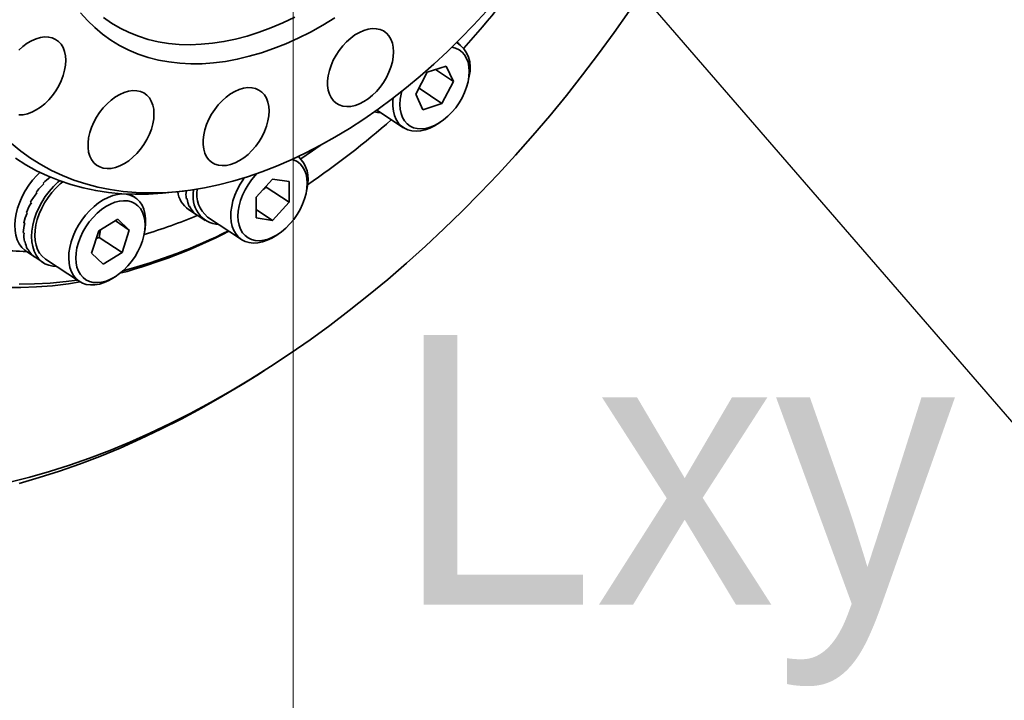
# Model space of a CAD drawing. Header units: millimetres. Extents: x -8713 to 3261, y -18743 to -8704.
# Tile 143 of 154: x 3161 to 3171, y -18304 to -18297. Entities that reach past the tile are written whole.
import ezdxf
from ezdxf.enums import TextEntityAlignment as Align

# ---------------------------------------------------------------- set-up
doc = ezdxf.new("R2010")
doc.units = ezdxf.units.MM
doc.header["$LTSCALE"] = 10
doc.layers.add('1轮廓实线层', color=7, linetype='Continuous', lineweight=18)
doc.layers.add('6文字层', color=3, linetype='Continuous', lineweight=13)

msp = doc.modelspace()

# ---------------------------------------------------------------- linework, layer by layer
msp.add_line((3163.9041, -18292.7891), (3175.5955, -18306.2891))
at = {"color": 7, "linetype": 'Continuous', "lineweight": 35}
for p, q in [((3165.5652, -18297.3096), (3165.5425, -18297.2946)), ((3163.8627, -18298.6882), (3163.8631, -18298.8947)), ((3164.0378, -18298.783), (3164.0431, -18298.7518)), ((3163.7233, -18299.2338), (3163.7499, -18299.2168)), ((3163.54, -18300.6272), (3163.6162, -18300.5786))]:
    msp.add_line(p, q, dxfattribs=at)
at = {"color": 7, "linetype": 'Continuous', "lineweight": 35, "flags": 128}
msp.add_lwpolyline([(3164.9083, -18297.3911), (3164.9053, -18297.3448), (3164.8964, -18297.3022), (3164.8818, -18297.2639), (3164.8619, -18297.2307), (3164.8368, -18297.2031), (3164.8071, -18297.1817), (3164.7734, -18297.1669), (3164.7361, -18297.1588), (3164.6961, -18297.1577), (3164.6539, -18297.1635), (3164.6104, -18297.1762), (3164.5663, -18297.1955), (3164.5224, -18297.2211), (3164.4795, -18297.2525), (3164.4384, -18297.2892), (3164.3997, -18297.3305), (3164.3643, -18297.3757), (3164.3326, -18297.424), (3164.3054, -18297.4744), (3164.283, -18297.5262), (3164.2658, -18297.5784), (3164.2543, -18297.63), (3164.2485, -18297.6801), (3164.2486, -18297.7279), (3164.2546, -18297.7725), (3164.2663, -18297.813), (3164.2836, -18297.8488), (3164.3062, -18297.8793), (3164.3336, -18297.9038), (3164.3654, -18297.922), (3164.401, -18297.9335), (3164.4397, -18297.9381), (3164.4809, -18297.9358), (3164.5239, -18297.9265), (3164.5678, -18297.9105), (3164.6118, -18297.8879), (3164.6553, -18297.8594), (3164.6974, -18297.8252), (3164.7374, -18297.7861), (3164.7746, -18297.7428), (3164.8082, -18297.696), (3164.8377, -18297.6465), (3164.8626, -18297.5953), (3164.8824, -18297.5432), (3164.8968, -18297.4912), (3164.9055, -18297.4402), (3164.9083, -18297.3911)], dxfattribs=at)
at = {"layer": '1轮廓实线层'}
msp.add_line((3163.9041, -18292.7891), (3163.9041, -18317.5902), dxfattribs=at)
at = {"layer": '1轮廓实线层', "color": 7, "linetype": 'Continuous', "lineweight": 35}
for p, q in [((3165.2456, -18297.595), (3165.4347, -18297.5323)), ((3165.3267, -18297.5681), (3165.5081, -18297.6885)), ((3165.4347, -18297.5323), (3165.5081, -18297.6885)), ((3165.1299, -18297.8138), (3165.2456, -18297.595)), ((3165.659, -18297.6644), (3165.6643, -18297.6332)), ((3165.1634, -18297.7554), (3165.1678, -18297.7422)), ((3165.1634, -18297.7554), (3165.3923, -18297.9073)), ((3165.5081, -18297.6885), (3165.3923, -18297.9073)), ((3165.2032, -18297.97), (3165.1299, -18297.8138)), ((3164.7414, -18297.9727), (3165.0078, -18298.1495)), ((3165.3923, -18297.9073), (3165.2032, -18297.97)), ((3165.3445, -18298.1152), (3165.3712, -18298.0982)), ((3163.5324, -18298.8448), (3163.6973, -18298.6632)), ((3163.6973, -18298.6632), (3163.8627, -18298.6882)), ((3161.4092, -18298.7106), (3161.4008, -18298.7051)), ((3161.4009, -18298.705), (3161.4092, -18298.7105)), ((3163.6035, -18298.7666), (3163.6342, -18298.7428)), ((3163.6342, -18298.7428), (3163.633, -18298.7341)), ((3163.6342, -18298.7428), (3163.8631, -18298.8947)), ((3161.3316, -18298.7955), (3161.34, -18298.8011)), ((3161.3399, -18298.8012), (3161.3316, -18298.7956)), ((3162.3213, -18298.848), (3162.2702, -18298.8141)), ((3162.6922, -18298.7959), (3162.8048, -18298.7827)), ((3162.6922, -18298.7959), (3162.8048, -18298.7827)), ((3162.8339, -18298.8561), (3162.8423, -18298.8617)), ((3162.8423, -18298.8618), (3162.8339, -18298.8562)), ((3162.8339, -18298.8562), (3162.834, -18298.8562)), ((3163.5328, -18299.0513), (3163.5324, -18298.8448)), ((3161.2833, -18298.9001), (3161.2749, -18298.8946)), ((3161.2749, -18298.8946), (3161.2753, -18298.8947)), ((3161.275, -18298.8945), (3161.2833, -18298.9)), ((3162.8611, -18298.9334), (3162.8695, -18298.9389)), ((3162.8612, -18298.9335), (3162.8612, -18298.9334)), ((3162.8695, -18298.939), (3162.8612, -18298.9335)), ((3163.8631, -18298.8947), (3163.6982, -18299.0762)), ((3161.2334, -18298.9975), (3161.2418, -18299.0031)), ((3161.2417, -18299.0032), (3161.2334, -18298.9976)), ((3161.2334, -18298.9976), (3161.2336, -18298.9976)), ((3162.8568, -18298.9684), (3162.9434, -18299.0259)), ((3162.905, -18298.9947), (3162.9134, -18299.0002)), ((3162.9134, -18299.0003), (3162.9051, -18298.9947)), ((3162.9051, -18298.9947), (3162.9051, -18298.9947)), ((3162.9435, -18299.0259), (3163.0239, -18299.0793)), ((3163.0478, -18299.0433), (3163.3866, -18299.2681)), ((3163.5327, -18298.9664), (3163.6982, -18299.0762)), ((3163.6982, -18299.0762), (3163.5328, -18299.0513)), ((3161.2171, -18299.1058), (3161.2087, -18299.1002)), ((3161.2087, -18299.1002), (3161.2089, -18299.1002)), ((3161.2088, -18299.1001), (3161.2171, -18299.1057)), ((3161.9587, -18299.1807), (3162.1477, -18299.0641)), ((3162.1231, -18299.0793), (3162.2641, -18299.1729)), ((3162.1477, -18299.0641), (3162.2641, -18299.1729)), ((3161.2021, -18299.1978), (3161.2104, -18299.2033)), ((3161.2104, -18299.2034), (3161.2021, -18299.1979)), ((3161.2021, -18299.1979), (3161.2022, -18299.1979)), ((3161.8861, -18299.4061), (3161.9587, -18299.1807)), ((3161.9338, -18299.258), (3161.9626, -18299.2464)), ((3161.9626, -18299.2464), (3161.9754, -18299.1704)), ((3161.9626, -18299.2464), (3162.1915, -18299.3983)), ((3162.2641, -18299.1729), (3162.1915, -18299.3983)), ((3162.4151, -18299.2027), (3162.4204, -18299.1715)), ((3161.2137, -18299.2864), (3161.2138, -18299.2863)), ((3161.2137, -18299.2863), (3161.2221, -18299.2918)), ((3161.2221, -18299.2919), (3161.2137, -18299.2864)), ((3161.2341, -18299.3881), (3161.3218, -18299.4463)), ((3161.2431, -18299.3617), (3161.2514, -18299.3673)), ((3161.2515, -18299.3673), (3161.2431, -18299.3618)), ((3161.2431, -18299.3618), (3161.2431, -18299.3618)), ((3161.2889, -18299.4208), (3161.2973, -18299.4264)), ((3161.2973, -18299.4264), (3161.289, -18299.4209)), ((3161.289, -18299.4209), (3161.289, -18299.4209)), ((3161.3219, -18299.4463), (3161.4012, -18299.499)), ((3162.0025, -18299.5149), (3161.8861, -18299.4061)), ((3162.1915, -18299.3983), (3162.0025, -18299.5149)), ((3161.4251, -18299.463), (3161.7639, -18299.6879)), ((3162.1006, -18299.6535), (3162.1273, -18299.6365))]:
    msp.add_line(p, q, dxfattribs=at)
at = {"layer": '1轮廓实线层', "color": 7, "linetype": 'Continuous', "lineweight": 35, "flags": 128}
for points in [[(3161.0691, -18301.6954), (3161.267, -18301.6452), (3161.4659, -18301.5883), (3161.6657, -18301.5247), (3161.8662, -18301.4546), (3162.0673, -18301.3781), (3162.2688, -18301.295), (3162.4706, -18301.2056), (3162.6724, -18301.1099), (3162.8741, -18301.008), (3163.0755, -18300.9), (3163.2765, -18300.7858), (3163.477, -18300.6658), (3163.6766, -18300.5399), (3163.8754, -18300.4082), (3164.0731, -18300.2709), (3164.2695, -18300.128), (3164.4645, -18299.9798), (3164.658, -18299.8262), (3164.8497, -18299.6675), (3165.0395, -18299.5038), (3165.2273, -18299.3351), (3165.413, -18299.1617), (3165.5962, -18298.9836), (3165.777, -18298.8011), (3165.9552, -18298.6143), (3166.1305, -18298.4232), (3166.3029, -18298.2282), (3166.4723, -18298.0293), (3166.6384, -18297.8267), (3166.8012, -18297.6206), (3166.9605, -18297.4111), (3167.1162, -18297.1985), (3167.2681, -18296.9828)], [(3161.0833, -18298.3064), (3161.1773, -18298.3835), (3161.2757, -18298.4544), (3161.3784, -18298.519), (3161.4851, -18298.5772), (3161.5957, -18298.6288), (3161.7101, -18298.6738), (3161.8279, -18298.7122), (3161.9491, -18298.7438), (3162.0735, -18298.7686), (3162.2009, -18298.7866), (3162.331, -18298.7978), (3162.4637, -18298.8021), (3162.5987, -18298.7995), (3162.7358, -18298.79), (3162.8749, -18298.7736), (3163.0157, -18298.7505), (3163.1579, -18298.7205), (3163.3014, -18298.6838), (3163.4459, -18298.6404), (3163.5912, -18298.5904), (3163.7371, -18298.5338), (3163.8833, -18298.4707), (3164.0296, -18298.4014), (3164.1758, -18298.3257), (3164.3216, -18298.244), (3164.4668, -18298.1562), (3164.6112, -18298.0626), (3164.7546, -18297.9633), (3164.8967, -18297.8584), (3165.0373, -18297.7482), (3165.1761, -18297.6327), (3165.3131, -18297.5122), (3165.4478, -18297.3869), (3165.5802, -18297.2569), (3165.71, -18297.1225), (3165.8371, -18296.9839)], [(3161.0833, -18298.3064), (3161.1773, -18298.3835), (3161.2757, -18298.4544), (3161.3784, -18298.519), (3161.4851, -18298.5772), (3161.5957, -18298.6288), (3161.7101, -18298.6738), (3161.8279, -18298.7122), (3161.9491, -18298.7438), (3162.0735, -18298.7686), (3162.2009, -18298.7866), (3162.331, -18298.7978), (3162.4637, -18298.8021), (3162.5987, -18298.7995), (3162.7358, -18298.79), (3162.8749, -18298.7736), (3163.0157, -18298.7505), (3163.1579, -18298.7205), (3163.3014, -18298.6838), (3163.4459, -18298.6404), (3163.5912, -18298.5904), (3163.7371, -18298.5338), (3163.8833, -18298.4707), (3164.0296, -18298.4014), (3164.1758, -18298.3257), (3164.3216, -18298.244), (3164.4668, -18298.1562), (3164.6112, -18298.0626), (3164.7546, -18297.9633), (3164.8967, -18297.8584), (3165.0373, -18297.7482), (3165.1761, -18297.6327), (3165.3131, -18297.5122), (3165.4478, -18297.3869), (3165.5802, -18297.2569), (3165.71, -18297.1225), (3165.8371, -18296.9839)], [(3164.3222, -18297.0506), (3164.1999, -18297.1245), (3164.0771, -18297.1922), (3163.954, -18297.2538), (3163.8309, -18297.309), (3163.7081, -18297.3577), (3163.5858, -18297.3998), (3163.4643, -18297.4353), (3163.344, -18297.464), (3163.225, -18297.4859), (3163.1076, -18297.5009), (3162.9921, -18297.509), (3162.8788, -18297.5102), (3162.768, -18297.5045), (3162.6598, -18297.4918), (3162.5545, -18297.4723), (3162.4524, -18297.4459), (3162.3536, -18297.4127), (3162.2585, -18297.3728), (3162.1672, -18297.3263), (3162.0799, -18297.2733), (3161.9969, -18297.2139), (3161.9183, -18297.1482), (3161.8443, -18297.0765), (3161.7751, -18296.9988)], [(3164.3222, -18297.0506), (3164.1999, -18297.1245), (3164.0771, -18297.1922), (3163.954, -18297.2538), (3163.8309, -18297.309), (3163.7081, -18297.3577), (3163.5858, -18297.3998), (3163.4643, -18297.4353), (3163.344, -18297.464), (3163.225, -18297.4859), (3163.1076, -18297.5009), (3162.9921, -18297.509), (3162.8788, -18297.5102), (3162.768, -18297.5045), (3162.6598, -18297.4918), (3162.5545, -18297.4723), (3162.4524, -18297.4459), (3162.3536, -18297.4127), (3162.2585, -18297.3728), (3162.1672, -18297.3263), (3162.0799, -18297.2733), (3161.9969, -18297.2139), (3161.9183, -18297.1482), (3161.8443, -18297.0765), (3161.7751, -18296.9988)], [(3162.0051, -18297.0484), (3162.0868, -18297.1047), (3162.1727, -18297.1546), (3162.2624, -18297.1981), (3162.3559, -18297.235), (3162.4529, -18297.2653), (3162.5532, -18297.2889), (3162.6565, -18297.3057), (3162.7626, -18297.3157), (3162.8713, -18297.3188), (3162.9823, -18297.3151), (3163.0953, -18297.3046), (3163.2101, -18297.2873), (3163.3264, -18297.2632), (3163.4439, -18297.2324), (3163.5624, -18297.195), (3163.6815, -18297.151), (3163.8011, -18297.1005), (3163.9208, -18297.0438)], [(3162.0051, -18297.0484), (3162.0868, -18297.1047), (3162.1727, -18297.1546), (3162.2624, -18297.1981), (3162.3559, -18297.235), (3162.4529, -18297.2653), (3162.5532, -18297.2889), (3162.6565, -18297.3057), (3162.7626, -18297.3157), (3162.8713, -18297.3188), (3162.9823, -18297.3151), (3163.0953, -18297.3046), (3163.2101, -18297.2873), (3163.3264, -18297.2632), (3163.4439, -18297.2324), (3163.5624, -18297.195), (3163.6815, -18297.151), (3163.8011, -18297.1005), (3163.9208, -18297.0438)], [(3164.9083, -18297.3911), (3164.9053, -18297.3448), (3164.8964, -18297.3022), (3164.8818, -18297.2639), (3164.8619, -18297.2307), (3164.8368, -18297.2031), (3164.8071, -18297.1817), (3164.7734, -18297.1669), (3164.7361, -18297.1588), (3164.6961, -18297.1577), (3164.6539, -18297.1635), (3164.6104, -18297.1762), (3164.5663, -18297.1955), (3164.5224, -18297.2211), (3164.4795, -18297.2525), (3164.4384, -18297.2892), (3164.3997, -18297.3305), (3164.3643, -18297.3757), (3164.3326, -18297.424), (3164.3054, -18297.4744), (3164.283, -18297.5262), (3164.2658, -18297.5784), (3164.2543, -18297.63), (3164.2485, -18297.6801), (3164.2486, -18297.7279), (3164.2546, -18297.7725), (3164.2663, -18297.813), (3164.2836, -18297.8488), (3164.3062, -18297.8793), (3164.3336, -18297.9038), (3164.3654, -18297.922), (3164.401, -18297.9335), (3164.4397, -18297.9381), (3164.4809, -18297.9358), (3164.5239, -18297.9265), (3164.5678, -18297.9105), (3164.6118, -18297.8879), (3164.6553, -18297.8594), (3164.6974, -18297.8252), (3164.7374, -18297.7861), (3164.7746, -18297.7428), (3164.8082, -18297.696), (3164.8377, -18297.6465), (3164.8626, -18297.5953), (3164.8824, -18297.5432), (3164.8968, -18297.4912), (3164.9055, -18297.4402), (3164.9083, -18297.3911)], [(3161.628, -18297.475), (3161.625, -18297.4288), (3161.6161, -18297.3861), (3161.6015, -18297.3478), (3161.5816, -18297.3146), (3161.5565, -18297.2871), (3161.5268, -18297.2657), (3161.4931, -18297.2508), (3161.4558, -18297.2427), (3161.4158, -18297.2416), (3161.3736, -18297.2474), (3161.3301, -18297.2601), (3161.286, -18297.2794), (3161.2421, -18297.305), (3161.1992, -18297.3364), (3161.1581, -18297.3731)], [(3161.628, -18297.475), (3161.625, -18297.4288), (3161.6161, -18297.3861), (3161.6015, -18297.3478), (3161.5816, -18297.3146), (3161.5565, -18297.2871), (3161.5268, -18297.2657), (3161.4931, -18297.2508), (3161.4558, -18297.2427), (3161.4158, -18297.2416), (3161.3736, -18297.2474), (3161.3301, -18297.2601), (3161.286, -18297.2794), (3161.2421, -18297.305), (3161.1992, -18297.3364), (3161.1581, -18297.3731)], [(3164.9905, -18297.7856), (3164.9838, -18297.8128), (3164.9751, -18297.8652), (3164.9722, -18297.9156), (3164.9753, -18297.9632), (3164.9842, -18298.0072), (3164.9989, -18298.0468), (3165.0191, -18298.0814), (3165.0443, -18298.1102), (3165.0743, -18298.133), (3165.1085, -18298.1492), (3165.1463, -18298.1586), (3165.187, -18298.1611), (3165.23, -18298.1565), (3165.2745, -18298.145), (3165.3198, -18298.1267), (3165.365, -18298.102), (3165.4095, -18298.0714), (3165.4524, -18298.0352), (3165.493, -18297.9942), (3165.5307, -18297.949), (3165.5647, -18297.9004), (3165.5946, -18297.8493), (3165.6197, -18297.7965), (3165.6397, -18297.7429), (3165.6541, -18297.6895), (3165.6629, -18297.6371), (3165.6658, -18297.5867), (3165.6627, -18297.5391), (3165.6538, -18297.4951), (3165.6391, -18297.4555), (3165.6189, -18297.4209), (3165.5936, -18297.392), (3165.5637, -18297.3693), (3165.5295, -18297.3531), (3165.4925, -18297.3438)], [(3161.1594, -18298.022), (3161.2006, -18298.0197), (3161.2435, -18298.0104), (3161.2875, -18297.9944), (3161.3315, -18297.9719), (3161.375, -18297.9433), (3161.4171, -18297.9092), (3161.4571, -18297.8701), (3161.4943, -18297.8267), (3161.5279, -18297.7799), (3161.5574, -18297.7304), (3161.5823, -18297.6792), (3161.6021, -18297.6271), (3161.6165, -18297.5751), (3161.6252, -18297.5241), (3161.628, -18297.475)], [(3161.1594, -18298.022), (3161.2006, -18298.0197), (3161.2435, -18298.0104), (3161.2875, -18297.9944), (3161.3315, -18297.9719), (3161.375, -18297.9433), (3161.4171, -18297.9092), (3161.4571, -18297.8701), (3161.4943, -18297.8267), (3161.5279, -18297.7799), (3161.5574, -18297.7304), (3161.5823, -18297.6792), (3161.6021, -18297.6271), (3161.6165, -18297.5751), (3161.6252, -18297.5241), (3161.628, -18297.475)], [(3162.5108, -18298.0113), (3162.5077, -18297.965), (3162.4989, -18297.9224), (3162.4843, -18297.8841), (3162.4643, -18297.8509), (3162.4393, -18297.8233), (3162.4096, -18297.8019), (3162.3758, -18297.7871), (3162.3386, -18297.779), (3162.2985, -18297.7778), (3162.2564, -18297.7837), (3162.2129, -18297.7964), (3162.1688, -18297.8157), (3162.1249, -18297.8413), (3162.082, -18297.8727), (3162.0408, -18297.9094), (3162.0022, -18297.9507), (3161.9667, -18297.9959), (3161.9351, -18298.0441), (3161.9078, -18298.0946), (3161.8854, -18298.1464), (3161.8683, -18298.1985), (3161.8567, -18298.2502), (3161.8509, -18298.3003), (3161.851, -18298.3481), (3161.857, -18298.3927), (3161.8688, -18298.4332), (3161.8861, -18298.469), (3161.9086, -18298.4995), (3161.9361, -18298.524), (3161.9678, -18298.5422), (3162.0034, -18298.5537), (3162.0422, -18298.5583), (3162.0834, -18298.556), (3162.1263, -18298.5467), (3162.1702, -18298.5306), (3162.2143, -18298.5081), (3162.2578, -18298.4796), (3162.2999, -18298.4454), (3162.3399, -18298.4063), (3162.377, -18298.363), (3162.4106, -18298.3162), (3162.4402, -18298.2667), (3162.465, -18298.2155), (3162.4849, -18298.1634), (3162.4992, -18298.1114), (3162.5079, -18298.0604), (3162.5108, -18298.0113)], [(3162.5108, -18298.0113), (3162.5077, -18297.965), (3162.4989, -18297.9224), (3162.4843, -18297.8841), (3162.4643, -18297.8509), (3162.4393, -18297.8233), (3162.4096, -18297.8019), (3162.3758, -18297.7871), (3162.3386, -18297.779), (3162.2985, -18297.7778), (3162.2564, -18297.7837), (3162.2129, -18297.7964), (3162.1688, -18297.8157), (3162.1249, -18297.8413), (3162.082, -18297.8727), (3162.0408, -18297.9094), (3162.0022, -18297.9507), (3161.9667, -18297.9959), (3161.9351, -18298.0441), (3161.9078, -18298.0946), (3161.8854, -18298.1464), (3161.8683, -18298.1985), (3161.8567, -18298.2502), (3161.8509, -18298.3003), (3161.851, -18298.3481), (3161.857, -18298.3927), (3161.8688, -18298.4332), (3161.8861, -18298.469), (3161.9086, -18298.4995), (3161.9361, -18298.524), (3161.9678, -18298.5422), (3162.0034, -18298.5537), (3162.0422, -18298.5583), (3162.0834, -18298.556), (3162.1263, -18298.5467), (3162.1702, -18298.5306), (3162.2143, -18298.5081), (3162.2578, -18298.4796), (3162.2999, -18298.4454), (3162.3399, -18298.4063), (3162.377, -18298.363), (3162.4106, -18298.3162), (3162.4402, -18298.2667), (3162.465, -18298.2155), (3162.4849, -18298.1634), (3162.4992, -18298.1114), (3162.5079, -18298.0604), (3162.5108, -18298.0113)], [(3163.6627, -18297.9818), (3163.6596, -18297.9356), (3163.6507, -18297.8929), (3163.6362, -18297.8546), (3163.6162, -18297.8214), (3163.5911, -18297.7939), (3163.5615, -18297.7725), (3163.5277, -18297.7576), (3163.4905, -18297.7495), (3163.4504, -18297.7484), (3163.4083, -18297.7542), (3163.3647, -18297.7669), (3163.3206, -18297.7862), (3163.2768, -18297.8118), (3163.2339, -18297.8432), (3163.1927, -18297.8799), (3163.1541, -18297.9212), (3163.1186, -18297.9664), (3163.087, -18298.0147), (3163.0597, -18298.0651), (3163.0373, -18298.1169), (3163.0202, -18298.1691), (3163.0086, -18298.2207), (3163.0028, -18298.2708), (3163.0029, -18298.3186), (3163.0089, -18298.3632), (3163.0207, -18298.4037), (3163.038, -18298.4396), (3163.0605, -18298.47), (3163.088, -18298.4945), (3163.1197, -18298.5127), (3163.1553, -18298.5242), (3163.194, -18298.5288), (3163.2353, -18298.5265), (3163.2782, -18298.5172), (3163.3221, -18298.5012), (3163.3662, -18298.4787), (3163.4097, -18298.4501), (3163.4518, -18298.416), (3163.4918, -18298.3769), (3163.5289, -18298.3335), (3163.5625, -18298.2867), (3163.592, -18298.2372), (3163.6169, -18298.186), (3163.6367, -18298.1339), (3163.6511, -18298.0819), (3163.6598, -18298.0309), (3163.6627, -18297.9818)], [(3163.6627, -18297.9818), (3163.6596, -18297.9356), (3163.6507, -18297.8929), (3163.6362, -18297.8546), (3163.6162, -18297.8214), (3163.5911, -18297.7939), (3163.5615, -18297.7725), (3163.5277, -18297.7576), (3163.4905, -18297.7495), (3163.4504, -18297.7484), (3163.4083, -18297.7542), (3163.3647, -18297.7669), (3163.3206, -18297.7862), (3163.2768, -18297.8118), (3163.2339, -18297.8432), (3163.1927, -18297.8799), (3163.1541, -18297.9212), (3163.1186, -18297.9664), (3163.087, -18298.0147), (3163.0597, -18298.0651), (3163.0373, -18298.1169), (3163.0202, -18298.1691), (3163.0086, -18298.2207), (3163.0028, -18298.2708), (3163.0029, -18298.3186), (3163.0089, -18298.3632), (3163.0207, -18298.4037), (3163.038, -18298.4396), (3163.0605, -18298.47), (3163.088, -18298.4945), (3163.1197, -18298.5127), (3163.1553, -18298.5242), (3163.194, -18298.5288), (3163.2353, -18298.5265), (3163.2782, -18298.5172), (3163.3221, -18298.5012), (3163.3662, -18298.4787), (3163.4097, -18298.4501), (3163.4518, -18298.416), (3163.4918, -18298.3769), (3163.5289, -18298.3335), (3163.5625, -18298.2867), (3163.592, -18298.2372), (3163.6169, -18298.186), (3163.6367, -18298.1339), (3163.6511, -18298.0819), (3163.6598, -18298.0309), (3163.6627, -18297.9818)], [(3165.3445, -18298.1152), (3165.3199, -18298.1299), (3165.2725, -18298.1536), (3165.2253, -18298.1709), (3165.179, -18298.1814), (3165.1344, -18298.1851), (3165.092, -18298.1819), (3165.0526, -18298.1719), (3165.0168, -18298.1551), (3164.985, -18298.1319), (3164.9578, -18298.1026), (3164.9356, -18298.0677), (3164.9187, -18298.0276), (3164.9074, -18297.983), (3164.9018, -18297.9345), (3164.9021, -18297.883), (3164.9049, -18297.8522)], [(3163.9816, -18298.4605), (3164.0972, -18298.3813), (3164.1754, -18298.3259)], [(3162.6922, -18298.7959), (3162.5947, -18298.8057), (3162.4564, -18298.814), (3162.3204, -18298.8153), (3162.1867, -18298.8098), (3162.0557, -18298.7973), (3161.9274, -18298.7779), (3161.8022, -18298.7517), (3161.6801, -18298.7187), (3161.5615, -18298.679), (3161.4465, -18298.6325), (3161.3352, -18298.5794), (3161.2278, -18298.5198), (3161.1246, -18298.4537)], [(3162.6922, -18298.7959), (3162.5947, -18298.8057), (3162.4564, -18298.814), (3162.3204, -18298.8153), (3162.1867, -18298.8098), (3162.0557, -18298.7973), (3161.9274, -18298.7779), (3161.8022, -18298.7517), (3161.6801, -18298.7187), (3161.5615, -18298.679), (3161.4465, -18298.6325), (3161.3352, -18298.5794), (3161.2278, -18298.5198), (3161.1246, -18298.4537)], [(3163.541, -18298.6084), (3163.5237, -18298.6267), (3163.4861, -18298.6719), (3163.452, -18298.7204), (3163.4222, -18298.7716), (3163.3971, -18298.8244), (3163.3771, -18298.8779), (3163.3626, -18298.9314), (3163.3539, -18298.9838), (3163.351, -18299.0342), (3163.3541, -18299.0818), (3163.363, -18299.1258), (3163.3777, -18299.1654), (3163.3978, -18299.1999), (3163.4231, -18299.2288), (3163.4531, -18299.2516), (3163.4873, -18299.2678), (3163.525, -18299.2772), (3163.5658, -18299.2797), (3163.6087, -18299.2751), (3163.6533, -18299.2636), (3163.6985, -18299.2453), (3163.7438, -18299.2206), (3163.7882, -18299.1899), (3163.8312, -18299.1538), (3163.8718, -18299.1128), (3163.9095, -18299.0676), (3163.9435, -18299.019), (3163.9733, -18298.9679), (3163.9985, -18298.9151), (3164.0184, -18298.8615), (3164.0329, -18298.8081), (3164.0417, -18298.7557), (3164.0445, -18298.7053), (3164.0415, -18298.6577), (3164.0325, -18298.6137), (3164.0178, -18298.5741), (3163.9977, -18298.5395), (3163.9724, -18298.5106), (3163.9424, -18298.4879), (3163.9083, -18298.4717), (3163.8922, -18298.4667)], [(3161.3686, -18298.5962), (3161.3388, -18298.6261), (3161.2966, -18298.6742), (3161.2577, -18298.7259), (3161.2228, -18298.7805), (3161.1923, -18298.8372), (3161.1666, -18298.8953), (3161.1462, -18298.9539), (3161.1312, -18299.0122), (3161.1219, -18299.0694), (3161.1184, -18299.1246), (3161.1208, -18299.1771), (3161.129, -18299.2262), (3161.143, -18299.2712), (3161.1625, -18299.3114), (3161.1872, -18299.3463), (3161.2169, -18299.3754), (3161.2341, -18299.3881)], [(3163.7233, -18299.2338), (3163.6898, -18299.2534), (3163.6424, -18299.2759), (3163.5953, -18299.2919), (3163.5493, -18299.3012), (3163.505, -18299.3036), (3163.4632, -18299.2992), (3163.4244, -18299.2878), (3163.3892, -18299.2698), (3163.3583, -18299.2455), (3163.332, -18299.2151), (3163.3108, -18299.1791), (3163.2949, -18299.1381), (3163.2847, -18299.0927), (3163.2802, -18299.0437), (3163.2815, -18298.9916), (3163.2887, -18298.9374), (3163.3016, -18298.8818), (3163.32, -18298.8257), (3163.3436, -18298.77), (3163.3721, -18298.7154), (3163.4051, -18298.6629), (3163.4136, -18298.6506)], [(3161.5376, -18299.5377), (3161.4999, -18299.5353), (3161.4582, -18299.5261), (3161.4198, -18299.5101), (3161.3855, -18299.4875), (3161.3556, -18299.4587), (3161.3306, -18299.4241), (3161.3109, -18299.3842), (3161.2967, -18299.3394), (3161.2882, -18299.2905), (3161.2855, -18299.2381), (3161.2887, -18299.183), (3161.2977, -18299.1259), (3161.3124, -18299.0676), (3161.3326, -18299.009), (3161.3581, -18298.9509), (3161.3883, -18298.8941), (3161.423, -18298.8393), (3161.4617, -18298.7875), (3161.5037, -18298.7392), (3161.5486, -18298.6952), (3161.5654, -18298.6804)], [(3161.4251, -18299.463), (3161.4216, -18299.4607), (3161.3915, -18299.4351), (3161.3662, -18299.4036), (3161.3459, -18299.3667), (3161.3311, -18299.3248), (3161.3219, -18299.2787), (3161.3185, -18299.229), (3161.321, -18299.1765), (3161.3292, -18299.1219), (3161.3432, -18299.0662), (3161.3626, -18299.0101), (3161.3871, -18298.9545), (3161.4165, -18298.9003), (3161.4502, -18298.8482), (3161.4878, -18298.7991), (3161.5286, -18298.7537), (3161.5721, -18298.7126), (3161.5974, -18298.6918)], [(3162.1006, -18299.6535), (3162.0583, -18299.6779), (3162.0109, -18299.6992), (3161.9639, -18299.714), (3161.9182, -18299.722), (3161.8743, -18299.7231), (3161.833, -18299.7173), (3161.7948, -18299.7047), (3161.7605, -18299.6855), (3161.7304, -18299.66), (3161.705, -18299.6285), (3161.6847, -18299.5915), (3161.6699, -18299.5497), (3161.6607, -18299.5035), (3161.6573, -18299.4538), (3161.6598, -18299.4013), (3161.668, -18299.3468), (3161.682, -18299.2911), (3161.7014, -18299.235), (3161.7259, -18299.1794), (3161.7553, -18299.1251), (3161.789, -18299.0731), (3161.8266, -18299.0239), (3161.8675, -18298.9785), (3161.911, -18298.9375), (3161.9565, -18298.9014), (3162.0033, -18298.871), (3162.0507, -18298.8465), (3162.0979, -18298.8284), (3162.1444, -18298.817), (3162.1893, -18298.8125), (3162.1893, -18298.8125)], [(3162.1893, -18298.8125), (3162.232, -18298.8148), (3162.2718, -18298.824), (3162.3081, -18298.8399), (3162.3404, -18298.8623), (3162.3682, -18298.8909), (3162.391, -18298.9252), (3162.4086, -18298.9647), (3162.4206, -18299.0087), (3162.4269, -18299.0567), (3162.4274, -18299.1079), (3162.422, -18299.1616), (3162.4204, -18299.1715)], [(3162.2071, -18298.8796), (3162.1641, -18298.8841), (3162.1196, -18298.8957), (3162.0743, -18298.9139), (3162.0291, -18298.9386), (3161.9846, -18298.9693), (3161.9417, -18299.0054), (3161.9011, -18299.0464), (3161.8634, -18299.0916), (3161.8294, -18299.1402), (3161.7995, -18299.1913), (3161.7744, -18299.2441), (3161.7544, -18299.2977), (3161.7399, -18299.3511), (3161.7312, -18299.4035), (3161.7283, -18299.4539), (3161.7314, -18299.5015), (3161.7403, -18299.5455), (3161.755, -18299.5851), (3161.7752, -18299.6197), (3161.8005, -18299.6486), (3161.8304, -18299.6713), (3161.8646, -18299.6876), (3161.9024, -18299.697), (3161.9431, -18299.6994), (3161.9861, -18299.6948), (3162.0306, -18299.6833), (3162.0759, -18299.6651), (3162.1211, -18299.6404), (3162.1656, -18299.6097), (3162.2085, -18299.5735), (3162.2492, -18299.5325), (3162.2868, -18299.4873), (3162.3209, -18299.4388), (3162.3507, -18299.3876), (3162.3758, -18299.3348), (3162.3958, -18299.2813), (3162.4103, -18299.2278), (3162.419, -18299.1755), (3162.4219, -18299.125), (3162.4188, -18299.0774), (3162.4099, -18299.0334), (3162.3952, -18298.9938), (3162.375, -18298.9593), (3162.3498, -18298.9304), (3162.3198, -18298.9076), (3162.2856, -18298.8914), (3162.2478, -18298.882), (3162.2071, -18298.8796)], [(3161.7714, -18299.6926), (3161.6557, -18299.7105), (3161.4947, -18299.7298), (3161.3356, -18299.7423), (3161.1786, -18299.748), (3161.0239, -18299.7469)], [(3161.1601, -18299.714), (3161.3156, -18299.7121), (3161.4733, -18299.7033), (3161.633, -18299.6877), (3161.7419, -18299.6732)], [(3163.54, -18300.6272), (3163.3933, -18300.7189), (3163.1909, -18300.84), (3162.9879, -18300.9552), (3162.7844, -18301.0642), (3162.5808, -18301.1671), (3162.377, -18301.2637), (3162.1733, -18301.354), (3161.9698, -18301.438), (3161.7667, -18301.5154), (3161.5642, -18301.5863), (3161.3624, -18301.6507), (3161.1615, -18301.7084)]]:
    msp.add_lwpolyline(points, dxfattribs=at)
at = {"layer": '1轮廓实线层', "color": 7, "linetype": 'Continuous', "lineweight": 35}
for centre, radius, start, end in [((3158.2734, -18290.6993), 9.9052, 317.80478, 324.39236), ((3165.3731, -18297.5484), 0.3033, 343.76801, 56.35312), ((3159.4749, -18291.9587), 8.162, 304.07256, 311.52921), ((3164.7797, -18297.7314), 0.2679, 256.01372, 270.38048), ((3163.7322, -18298.6682), 0.3219, 344.95706, 45.92469), ((3163.2378, -18298.8126), 0.2989, 170.50229, 230.52146), ((3163.0111, -18298.7521), 0.2657, 188.05717, 234.48384), ((3163.1794, -18298.8404), 0.2782, 164.98033, 266.05016), ((3160.9796, -18294.4101), 5.0172, 286.59084, 293.05556), ((3160.731, -18294.2558), 5.5405, 285.0583, 297.17129), ((3160.8007, -18294.2762), 5.4857, 284.7938, 296.59125), ((3161.2936, -18296.4018), 2.9868, 258.42767, 268.85587)]:
    msp.add_arc(centre, radius, start, end, dxfattribs=at)
for centre, major_axis, ratio, start_param, end_param in [((3161.6286, -18298.9932), (0.3668, 0.4103), 0.661799, 1.282409, 1.456067), ((3161.6203, -18298.9876), (0.3686, 0.4091), 0.643754, 1.282374, 1.455843), ((3161.6203, -18298.9876), (0.3676, 0.4101), 0.625623, 1.451614, 1.661054), ((3161.6286, -18298.9932), (0.3686, 0.4091), 0.643737, 1.456038, 1.665478), ((3161.6286, -18298.9932), (0.3676, 0.4101), 0.625606, 1.661246, 1.870685), ((3161.6203, -18298.9876), (0.3641, 0.4128), 0.608124, 1.653545, 1.862985), ((3163.2513, -18298.5734), (0.343, 0.4283), 0.566627, 2.450011, 2.641921), ((3163.2429, -18298.5679), (0.3328, 0.4354), 0.556776, 2.43649, 2.628214), ((3163.2429, -18298.5679), (0.3218, 0.443), 0.549862, 2.614222, 2.823661), ((3163.2513, -18298.5734), (0.3328, 0.4354), 0.556768, 2.628399, 2.837838), ((3161.6203, -18298.9876), (0.3584, 0.4171), 0.591879, 1.853036, 2.062475), ((3161.6286, -18298.9932), (0.3641, 0.4128), 0.608108, 1.863174, 2.072613), ((3163.2429, -18298.5679), (0.3101, 0.4509), 0.546127, 2.809421, 3.018861), ((3163.2513, -18298.5734), (0.3218, 0.443), 0.549857, 2.823845, 3.033285), ((3161.6286, -18298.9932), (0.3584, 0.4171), 0.591864, 2.062662, 2.272102), ((3161.6203, -18298.9876), (0.3509, 0.4226), 0.577431, 2.050794, 2.260233), ((3163.2429, -18298.5679), (0.2981, 0.4589), 0.545698, 3.004534, 3.136277), ((3163.2513, -18298.5734), (0.3101, 0.4509), 0.546125, 3.019044, 3.150589), ((3161.6203, -18298.9876), (0.3418, 0.4291), 0.565254, 2.247382, 2.456822), ((3161.6286, -18298.9932), (0.3509, 0.4226), 0.577418, 2.260419, 2.469858), ((3161.6203, -18298.9876), (0.3315, 0.4363), 0.555745, 2.443226, 2.652666), ((3161.6286, -18298.9932), (0.3418, 0.4291), 0.565243, 2.457006, 2.666446), ((3161.6203, -18298.9876), (0.3203, 0.444), 0.549218, 2.638631, 2.848071), ((3161.6286, -18298.9932), (0.3315, 0.4363), 0.555737, 2.65285, 2.862289), ((3161.6203, -18298.9876), (0.3086, 0.4519), 0.545892, 2.833812, 3.043252), ((3161.6286, -18298.9932), (0.3203, 0.444), 0.549213, 2.848255, 3.057694), ((3161.6286, -18298.9932), (0.3086, 0.4519), 0.54589, 3.043435, 3.1488), ((3161.6203, -18298.9876), (0.2966, 0.4599), 0.545878, 3.028924, 3.134487)]:
    msp.add_ellipse(centre, major_axis=major_axis, ratio=ratio, start_param=start_param, end_param=end_param, dxfattribs=at)

# ---------------------------------------------------------------- texts
at = {"layer": '6文字层'}
msp.add_text('Lxy', height=2.7, dxfattribs=at).set_placement((3167.7246, -18301.9789), align=Align.MIDDLE)

doc.saveas('drawing.dxf')
